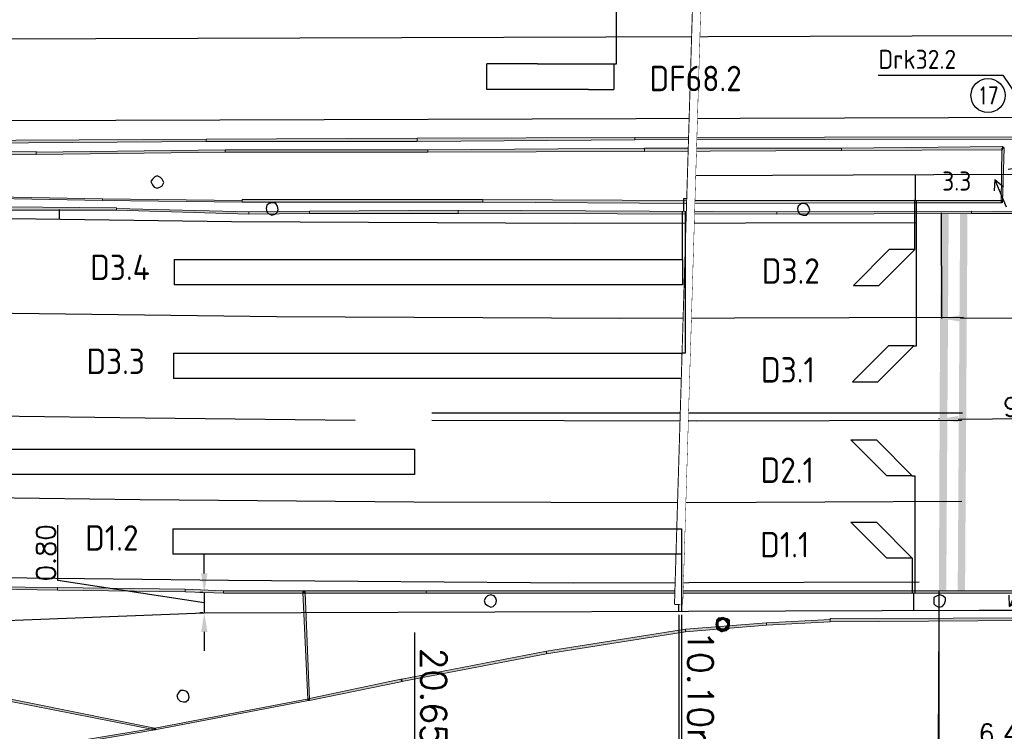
# Model space of a CAD drawing. Header units: millimetres. Extents: x -27 to 2301, y -256 to 766.
# Tile 19 of 97: x 171 to 210, y 54 to 82. Entities that reach past the tile are written whole.
import ezdxf
from ezdxf.enums import TextEntityAlignment as Align

# ---------------------------------------------------------------- set-up
doc = ezdxf.new("R2010")
doc.units = ezdxf.units.MM
doc.set_wipeout_variables(frame=1)
for name, color, linetype in [('SIV-ONDERGROND-ALG', 251, 'Continuous'), ('SIV-TEKST-035', 2, 'Continuous'), ('SIV-VRI-DETECTIE', 4, 'Continuous'), ('SIV-VRI-KABEL', 3, 'Continuous'), ('SIV-VRI-LUSUITSLIJPER', 7, 'Continuous'), ('SIV-VRI-MAATVOERING', 7, 'Continuous'), ('SIV-VRI-MANTELBUIS', 1, 'Continuous'), ('SIV-VRI-WEGMEUBILAIR', 7, 'Continuous'), ('SIV-WEGMARKERING', 7, 'Continuous'), ('WEG-XX-TEKST25', 2, 'Continuous')]:
    doc.layers.add(name, color=color, linetype=linetype)
doc.styles.add('ISO', font='ISO.shx')
doc.styles.add('ROMANS', font='romans.shx', dxfattribs={"width": 0.7})
doc.styles.get("Standard").update_dxf_attribs({"font": 'txt.shx'})
doc.dimstyles.get("Standard").update_dxf_attribs({"dimtxt": 0.18, "dimasz": 0.18, "dimexe": 0.18, "dimexo": 0.0625, "dimgap": 0.09, "dimtad": 0, "dimtih": 1, "dimtoh": 1, "dimzin": 0, "dimdsep": 46, "dimtxsty": 'Standard', "dimcen": 0.09, "dimadec": 0, "dimazin": 0, "dimtfac": 1, "dimtofl": 0, "dimtmove": 0, "dimatfit": 3, "dimfxl": 1, "dimtolj": 1, "dimtzin": 0, "dimarcsym": 0})

# ---------------------------------------------------------------- blocks, each defined once
blk = doc.blocks.new('161')
blk.add_circle((0, 0), 750)
at = {"style": 'ROMANS', "width": 0.7}
blk.add_attdef('MASTNR', text='', height=750, dxfattribs=at).set_placement((0, 0), align=Align.MIDDLE)
blk = doc.blocks.new('20x1')
at = {"layer": 'SIV-VRI-DETECTIE'}
for p, q in [((0, 0.5), (20, 0.5)), ((0, 0.5), (0, -0.5)), ((20, 0.5), (20, -0.5)), ((20, -0.5), (0, -0.5))]:
    blk.add_line(p, q, dxfattribs=at)
blk = doc.blocks.new('5x1')
at = {"layer": 'SIV-VRI-DETECTIE'}
for p, q in [((2, 0.5), (0, 0.5)), ((0, -0.5), (0, 0.5)), ((2, 0.5), (4, 0.5)), ((4, 0.5), (5, 0.5)), ((5, 0.5), (5, -0.5)), ((2, -0.5), (0, -0.5)), ((4, -0.5), (2, -0.5)), ((4, -0.5), (5, -0.5))]:
    blk.add_line(p, q, dxfattribs=at)
blk = doc.blocks.new('2x1r')
at = {"layer": 'SIV-VRI-DETECTIE'}
for p, q in [((0, 0), (-1.414, 1.414)), ((-1.414, 1.414), (-0.414, 1.414)), ((-0.414, 1.414), (1, 0)), ((1, 0), (0, 0))]:
    blk.add_line(p, q, dxfattribs=at)
blk = doc.blocks.new('2x1l')
at = {"layer": 'SIV-VRI-DETECTIE'}
for p, q in [((1.414, 1.414), (0, 0)), ((1, 0), (2.414, 1.414)), ((2.414, 1.414), (1.414, 1.414)), ((0, 0), (1, 0))]:
    blk.add_line(p, q, dxfattribs=at)
blk = doc.blocks.new('30LNTSRA')
at = {"layer": 'SIV-VRI-WEGMEUBILAIR'}
for p, q in [((0.2, 0), (0.2, 0.8)), ((1, 0.6), (1.679, 0.769)), ((1.2, 0.4), (1.6, 0.4)), ((2.305, 0.628), (2.105, 0.23)), ((2.305, 0.628), (2.505, 0.23)), ((2.305, -0.552), (2.305, 0.607)), ((0, 0), (1.675, 0)), ((0.2, 0), (0.2, -0.8)), ((1, -0.6), (1.679, -0.769)), ((1.2, -0.4), (1.6, -0.4))]:
    blk.add_line(p, q, dxfattribs=at)
blk.add_solid([(0.2, 0.4), (0.2, -0.4), (1, 0.6), (1, -0.6)], dxfattribs=at)
blk = doc.blocks.new('30LNTSLA')
at = {"layer": 'SIV-VRI-WEGMEUBILAIR'}
for p, q in [((0.2, 0), (0.2, 0.8)), ((1, 0.6), (1.679, 0.769)), ((1.2, 0.4), (1.6, 0.4)), ((2.313, 0.58), (2.313, -0.579)), ((0, 0), (1.675, 0)), ((0.2, 0), (0.2, -0.8)), ((2.313, -0.6), (2.113, -0.202)), ((2.313, -0.6), (2.513, -0.202)), ((1, -0.6), (1.679, -0.769)), ((1.2, -0.4), (1.6, -0.4))]:
    blk.add_line(p, q, dxfattribs=at)
blk.add_solid([(0.2, 0.4), (0.2, -0.4), (1, 0.6), (1, -0.6)], dxfattribs=at)
blk = doc.blocks.new('*D27')
at = {"layer": 'Defpoints', "color": 0}
for p in [(178.391, 59.235), (178.391, 58.435), (178.391, 58.435)]:
    blk.add_point(p, dxfattribs=at)
at = {"layer": 'SIV-VRI-MAATVOERING', "color": 0, "lineweight": -2}
for p, q in [((172.624, 59.708), (172.624, 61.888)), ((178.391, 59.985), (178.391, 60.735)), ((178.391, 58.835), (172.624, 59.708)), ((178.328, 59.235), (178.211, 59.235)), ((178.391, 59.235), (178.391, 58.435)), ((178.328, 58.435), (178.211, 58.435)), ((178.391, 57.685), (178.391, 56.935))]:
    blk.add_line(p, q, dxfattribs=at)
at = {"layer": 'SIV-VRI-MAATVOERING', "color": 0}
for points in [[(178.266, 59.985), (178.516, 59.985), (178.391, 59.235)], [(178.266, 57.685), (178.516, 57.685), (178.391, 58.435)]]:
    blk.add_solid(points, dxfattribs=at)
at = {"layer": 'SIV-VRI-MAATVOERING', "color": 0, "insert": (172.159, 60.798), "char_height": 0.75, "attachment_point": 5, "rotation": 90}
blk.add_mtext('\\A1;0.80', dxfattribs=at)
blk = doc.blocks.new('162')
at = {"style": 'ROMANS'}
blk.add_attdef('ARM.NR', text='', height=500, dxfattribs=at).set_placement((0, 0), align=Align.MIDDLE)
blk = doc.blocks.new('*D36')
at = {"layer": 'Defpoints', "color": 0}
for p in [(207.379, 74.251), (223.679, 74.31), (207.394, 70.024)]:
    blk.add_point(p, dxfattribs=at)
at = {"layer": 'SIV-VRI-LUSUITSLIJPER', "color": 0, "lineweight": -2}
for p, q in [((207.379, 74.189), (207.394, 70.024)), ((223.679, 74.247), (223.694, 70.082)), ((222.944, 70.08), (208.144, 70.027))]:
    blk.add_line(p, q, dxfattribs=at)
at = {"layer": 'SIV-VRI-LUSUITSLIJPER', "color": 0}
for points in [[(208.143, 70.152), (208.144, 69.902), (207.394, 70.024)], [(222.943, 70.205), (222.944, 69.955), (223.694, 70.082)]]:
    blk.add_solid(points, dxfattribs=at)
at = {"layer": 'SIV-VRI-LUSUITSLIJPER', "color": 0, "insert": (214.501, 70.577), "char_height": 0.75, "attachment_point": 5, "rotation": 0.2048}
blk.add_mtext('\\A1;12,75', dxfattribs=at)
blk = doc.blocks.new('*D37')
at = {"layer": 'Defpoints', "color": 0}
for p in [(207.295, 58.22), (212.695, 58.19), (207.267, 53.224)]:
    blk.add_point(p, dxfattribs=at)
at = {"layer": 'SIV-VRI-MAATVOERING', "color": 0, "lineweight": -2}
for p, q in [((207.295, 58.158), (207.267, 53.224)), ((212.695, 58.127), (212.667, 53.194)), ((211.917, 53.198), (208.017, 53.22))]:
    blk.add_line(p, q, dxfattribs=at)
at = {"layer": 'SIV-VRI-MAATVOERING', "color": 0}
for points in [[(208.018, 53.345), (208.016, 53.095), (207.267, 53.224)], [(211.918, 53.323), (211.916, 53.073), (212.667, 53.194)]]:
    blk.add_solid(points, dxfattribs=at)
at = {"layer": 'SIV-VRI-MAATVOERING', "color": 0, "insert": (209.969, 53.674), "char_height": 0.75, "attachment_point": 5, "rotation": 359.6784}
blk.add_mtext('\\A1;6.45', dxfattribs=at)
blk = doc.blocks.new('*D59')
at = {"layer": 'Defpoints', "color": 0}
for p in [(207.295, 66.019), (216.994, 66.133), (216.994, 66.097)]:
    blk.add_point(p, dxfattribs=at)
at = {"layer": 'SIV-VRI-MAATVOERING', "color": 0, "lineweight": -2}
for p, q in [((207.294, 66.082), (207.295, 66.055)), ((208.045, 66.061), (216.244, 66.127)), ((216.994, 66.159), (216.994, 66.133))]:
    blk.add_line(p, q, dxfattribs=at)
at = {"layer": 'SIV-VRI-MAATVOERING', "color": 0}
for points in [[(216.243, 66.252), (216.245, 66.002), (216.994, 66.133)], [(208.044, 66.186), (208.046, 65.936), (207.295, 66.055)]]:
    blk.add_solid(points, dxfattribs=at)
at = {"layer": 'SIV-VRI-MAATVOERING', "color": 0, "insert": (210.941, 66.55), "char_height": 0.75, "attachment_point": 5, "rotation": 0.4581}
blk.add_mtext('\\A1;9.70', dxfattribs=at)

msp = doc.modelspace()

# ---------------------------------------------------------------- hatches: boundary and pattern name
at = {"layer": 'SIV-ONDERGROND-ALG'}
h = msp.add_hatch(color=256, dxfattribs=at)
h.dxf.hatch_style = 2
h.paths.add_polyline_path([(178.471, 77.023), (178.471, 77.087), (160.973, 76.99), (160.973, 76.862), (178.471, 76.99)])
h = msp.add_hatch(color=256, dxfattribs=at)
h.dxf.hatch_style = 2
h.paths.add_polyline_path([(186.77, 77.055), (186.77, 77.119), (178.471, 77.087), (178.471, 76.99), (186.77, 76.99)])
h = msp.add_hatch(color=256, dxfattribs=at)
h.dxf.hatch_style = 2
h.paths.add_polyline_path([(195.326, 77.087), (195.326, 77.151), (186.77, 77.119), (186.77, 76.99), (195.326, 77.055)])
h = msp.add_hatch(color=256, dxfattribs=at)
h.dxf.hatch_style = 2
h.paths.add_polyline_path([(210.25, 77.119), (210.25, 77.183), (195.326, 77.151), (195.326, 77.055), (210.25, 77.087)])
h = msp.add_hatch(color=256, dxfattribs=at)
h.dxf.hatch_style = 2
h.paths.add_polyline_path([(186.77, 76.99), (186.77, 77.023), (186.802, 76.99)])
h = msp.add_hatch(color=256, dxfattribs=at)
h.dxf.hatch_style = 2
h.paths.add_polyline_path([(187.188, 76.604), (187.188, 76.572), (195.712, 76.604), (195.712, 76.733), (187.188, 76.669)])
h = msp.add_hatch(color=256, dxfattribs=at)
h.dxf.hatch_style = 2
h.paths.add_polyline_path([(195.68, 76.733), (195.712, 76.733), (195.712, 76.701), (195.68, 76.701)])
h = msp.add_hatch(color=256, dxfattribs=at)
h.dxf.hatch_style = 2
h.paths.add_polyline_path([(195.712, 76.669), (195.712, 76.604), (203.464, 76.637), (203.464, 76.733), (195.712, 76.733)])
h = msp.add_hatch(color=256, dxfattribs=at)
h.dxf.hatch_style = 2
h.paths.add_polyline_path([(203.464, 76.669), (203.464, 76.637), (209.8, 76.669), (209.8, 76.797), (203.464, 76.733)])
h = msp.add_hatch(color=256, dxfattribs=at)
h.dxf.hatch_style = 2
h.paths.add_polyline_path([(209.8, 76.733), (209.768, 76.733), (209.736, 74.61), (209.8, 74.61), (209.864, 76.733)])
h = msp.add_hatch(color=256, dxfattribs=at)
h.dxf.hatch_style = 2
h.paths.add_polyline_path([(209.8, 76.797), (209.832, 76.765), (209.864, 76.733), (209.8, 76.733)])
h = msp.add_hatch(color=256, dxfattribs=at)
h.dxf.hatch_style = 2
h.paths.add_polyline_path([(157.886, 76.411), (157.886, 76.379), (171.781, 76.476), (171.781, 76.604), (157.886, 76.476)])
h = msp.add_hatch(color=256, dxfattribs=at)
h.dxf.hatch_style = 2
h.paths.add_polyline_path([(171.781, 76.54), (171.781, 76.476), (179.211, 76.572), (179.211, 76.669), (171.781, 76.572)])
h = msp.add_hatch(color=256, dxfattribs=at)
h.dxf.hatch_style = 2
h.paths.add_polyline_path([(171.781, 76.476), (171.781, 76.508), (171.813, 76.476)])
h = msp.add_hatch(color=256, dxfattribs=at)
h.dxf.hatch_style = 2
h.paths.add_polyline_path([(179.211, 76.604), (179.211, 76.572), (187.188, 76.572), (187.188, 76.669), (179.211, 76.669)])
h = msp.add_hatch(color=256, dxfattribs=at)
h.dxf.hatch_style = 2
h.paths.add_polyline_path([(174.386, 74.707), (174.386, 74.739), (167.406, 74.867), (167.406, 74.803), (174.386, 74.674)])
h = msp.add_hatch(color=256, dxfattribs=at)
h.dxf.hatch_style = 2
h.paths.add_polyline_path([(170.591, 74.353), (170.591, 74.288), (174.933, 74.288), (174.933, 74.385), (170.591, 74.417)])
h = msp.add_hatch(color=256, dxfattribs=at)
h.dxf.hatch_style = 2
h.paths.add_polyline_path([(179.886, 74.642), (179.886, 74.674), (174.386, 74.739), (174.386, 74.674), (179.886, 74.61)])
h = msp.add_hatch(color=256, dxfattribs=at)
h.dxf.hatch_style = 2
h.paths.add_polyline_path([(189.343, 74.642), (189.343, 74.707), (179.886, 74.707), (179.886, 74.61), (189.343, 74.61)])
h = msp.add_hatch(color=256, dxfattribs=at)
h.dxf.hatch_style = 2
h.paths.add_polyline_path([(179.886, 74.61), (179.919, 74.61), (179.886, 74.578)])
h = msp.add_hatch(color=256, dxfattribs=at)
h.dxf.hatch_style = 2
h.paths.add_polyline_path([(197.577, 74.61), (197.577, 74.674), (189.343, 74.707), (189.343, 74.61), (197.577, 74.546)])
h = msp.add_hatch(color=256, dxfattribs=at)
h.dxf.hatch_style = 2
h.paths.add_polyline_path([(197.545, 74.546), (197.545, 74.578), (197.577, 74.578), (197.577, 74.546)])
h = msp.add_hatch(color=256, dxfattribs=at)
h.dxf.hatch_style = 2
h.paths.add_polyline_path([(206.326, 74.61), (206.326, 74.674), (197.577, 74.674), (197.577, 74.546), (206.326, 74.578)])
h = msp.add_hatch(color=256, dxfattribs=at)
h.dxf.hatch_style = 2
h.paths.add_polyline_path([(206.294, 74.674), (206.294, 74.707), (206.326, 74.707), (206.326, 74.674)])
h = msp.add_hatch(color=256, dxfattribs=at)
h.dxf.hatch_style = 2
h.paths.add_polyline_path([(209.768, 74.61), (209.768, 74.674), (206.326, 74.674), (206.326, 74.578), (209.768, 74.578)])
h = msp.add_hatch(color=256, dxfattribs=at)
h.dxf.hatch_style = 2
h.paths.add_polyline_path([(209.8, 74.61), (209.768, 74.578), (209.768, 74.61)])
h = msp.add_hatch(color=256, dxfattribs=at)
h.dxf.hatch_style = 2
h.paths.add_polyline_path([(174.933, 74.321), (174.933, 74.288), (180.144, 74.128), (180.144, 74.224), (174.933, 74.353)])
h = msp.add_hatch(color=256, dxfattribs=at)
h.dxf.hatch_style = 2
h.paths.add_polyline_path([(180.144, 74.16), (180.144, 74.128), (182.524, 74.16), (182.524, 74.256), (180.144, 74.224)])
h = msp.add_hatch(color=256, dxfattribs=at)
h.dxf.hatch_style = 2
h.paths.add_polyline_path([(182.524, 74.192), (182.524, 74.16), (188.378, 74.16), (188.378, 74.288), (182.524, 74.256)])
h = msp.add_hatch(color=256, dxfattribs=at)
h.dxf.hatch_style = 2
h.paths.add_polyline_path([(188.378, 74.288), (188.41, 74.288), (188.378, 74.256)])
h = msp.add_hatch(color=256, dxfattribs=at)
h.dxf.hatch_style = 2
h.paths.add_polyline_path([(188.378, 74.224), (188.378, 74.16), (200.922, 74.128), (200.922, 74.224), (188.378, 74.288)])
h = msp.add_hatch(color=256, dxfattribs=at)
h.dxf.hatch_style = 2
h.paths.add_polyline_path([(200.922, 74.16), (200.922, 74.128), (208.578, 74.16), (208.578, 74.256), (200.922, 74.224)])
h = msp.add_hatch(color=256, dxfattribs=at)
h.dxf.hatch_style = 2
h.paths.add_polyline_path([(208.578, 74.192), (208.578, 74.16), (210.186, 74.16), (210.186, 74.256), (208.578, 74.224)])
h = msp.add_hatch(color=256, dxfattribs=at)
h.dxf.hatch_style = 2
h.paths.add_polyline_path([(208.578, 74.16), (208.61, 74.16), (208.578, 74.128)])
h = msp.add_hatch(color=256, dxfattribs=at)
h.dxf.hatch_style = 2
h.paths.add_polyline_path([(172.617, 59.364), (172.617, 59.428), (166.216, 59.493), (166.216, 59.428), (172.617, 59.332)])
h = msp.add_hatch(color=256, dxfattribs=at)
h.dxf.hatch_style = 2
h.paths.add_polyline_path([(177.635, 59.3), (177.635, 59.364), (172.617, 59.428), (172.617, 59.332), (177.635, 59.267)])
h = msp.add_hatch(color=256, dxfattribs=at)
h.dxf.hatch_style = 2
h.paths.add_polyline_path([(179.147, 59.235), (179.147, 59.3), (177.635, 59.364), (177.635, 59.267), (179.147, 59.203)])
h = msp.add_hatch(color=256, dxfattribs=at)
h.dxf.hatch_style = 2
h.paths.add_polyline_path([(177.635, 59.364), (177.667, 59.364), (177.635, 59.332)])
h = msp.add_hatch(color=256, dxfattribs=at)
h.dxf.hatch_style = 2
h.paths.add_polyline_path([(182.331, 59.235), (182.331, 59.3), (179.147, 59.3), (179.147, 59.203), (182.331, 59.203)])
h = msp.add_hatch(color=256, dxfattribs=at)
h.dxf.hatch_style = 2
h.paths.add_polyline_path([(182.267, 59.235), (182.299, 59.3), (182.331, 59.3), (182.363, 59.235), (182.331, 59.235)])
h = msp.add_hatch(color=256, dxfattribs=at)
h.dxf.hatch_style = 2
h.paths.add_polyline_path([(182.331, 59.203), (182.267, 59.235), (182.267, 59.267), (182.331, 59.3), (182.331, 59.235)])
h = msp.add_hatch(color=256, dxfattribs=at)
h.dxf.hatch_style = 2
h.paths.add_polyline_path([(182.331, 59.3), (182.363, 59.267), (182.363, 59.235), (182.331, 59.203), (182.331, 59.235)])
h = msp.add_hatch(color=256, dxfattribs=at)
h.dxf.hatch_style = 2
h.paths.add_polyline_path([(187.124, 59.235), (187.124, 59.3), (182.331, 59.3), (182.331, 59.203), (187.124, 59.203)])
h = msp.add_hatch(color=256, dxfattribs=at)
h.dxf.hatch_style = 2
h.paths.add_polyline_path([(212.695, 59.235), (212.695, 59.3), (187.124, 59.3), (187.124, 59.203), (212.695, 59.203)])
h = msp.add_hatch(color=256, dxfattribs=at)
h.dxf.hatch_style = 2
h.paths.add_polyline_path([(182.331, 59.235), (182.267, 59.235), (182.46, 55.022), (182.524, 55.022), (182.363, 59.235)])
h = msp.add_hatch(color=256, dxfattribs=at)
h.dxf.hatch_style = 2
h.paths.add_polyline_path([(198.574, 58.109), (198.542, 58.109), (198.51, 57.981), (198.607, 57.981), (198.607, 58.109)])
h = msp.add_hatch(color=256, dxfattribs=at)
h.dxf.hatch_style = 2
h.paths.add_polyline_path([(198.671, 58.206), (198.639, 58.238), (198.542, 58.142), (198.574, 58.109), (198.607, 58.077), (198.735, 58.142)])
h = msp.add_hatch(color=256, dxfattribs=at)
h.dxf.hatch_style = 2
h.paths.add_polyline_path([(198.542, 58.142), (198.542, 58.109), (198.574, 58.109)])
h = msp.add_hatch(color=256, dxfattribs=at)
h.dxf.hatch_style = 2
h.paths.add_polyline_path([(198.671, 58.238), (198.639, 58.238), (198.671, 58.206)])
h = msp.add_hatch(color=256, dxfattribs=at)
h.dxf.hatch_style = 2
h.paths.add_polyline_path([(198.8, 58.206), (198.8, 58.27), (198.671, 58.238), (198.671, 58.142), (198.8, 58.174)])
h = msp.add_hatch(color=256, dxfattribs=at)
h.dxf.hatch_style = 2
h.paths.add_polyline_path([(198.928, 58.174), (198.928, 58.206), (198.8, 58.27), (198.8, 58.206), (198.767, 58.174), (198.896, 58.142)])
h = msp.add_hatch(color=256, dxfattribs=at)
h.dxf.hatch_style = 2
h.paths.add_polyline_path([(198.993, 58.077), (199.057, 58.142), (198.96, 58.206), (198.928, 58.174), (198.864, 58.142), (198.96, 58.045)])
h = msp.add_hatch(color=256, dxfattribs=at)
h.dxf.hatch_style = 2
h.paths.add_polyline_path([(198.96, 58.206), (198.928, 58.206), (198.928, 58.174)])
h = msp.add_hatch(color=256, dxfattribs=at)
h.dxf.hatch_style = 2
h.paths.add_polyline_path([(199.057, 58.077), (199.057, 58.142), (198.993, 58.077)])
h = msp.add_hatch(color=256, dxfattribs=at)
h.dxf.hatch_style = 2
h.paths.add_polyline_path([(203.013, 58.142), (203.013, 58.174), (200.504, 58.045), (200.504, 57.949), (203.013, 58.077)])
h = msp.add_hatch(color=256, dxfattribs=at)
h.dxf.hatch_style = 2
h.paths.add_polyline_path([(212.695, 58.174), (212.695, 58.238), (203.013, 58.206), (203.013, 58.077), (212.695, 58.142)])
h = msp.add_hatch(color=256, dxfattribs=at)
h.dxf.hatch_style = 2
h.paths.add_polyline_path([(197.32, 57.756), (197.32, 57.788), (191.852, 56.919), (191.852, 56.823), (197.32, 57.691)])
h = msp.add_hatch(color=256, dxfattribs=at)
h.dxf.hatch_style = 2
h.paths.add_polyline_path([(200.504, 58.013), (200.504, 58.045), (197.32, 57.788), (197.32, 57.691), (200.504, 57.949)])
h = msp.add_hatch(color=256, dxfattribs=at)
h.dxf.hatch_style = 2
h.paths.add_polyline_path([(198.542, 57.981), (198.51, 57.981), (198.542, 57.884), (198.607, 57.884), (198.607, 57.981)])
h = msp.add_hatch(color=256, dxfattribs=at)
h.dxf.hatch_style = 2
h.paths.add_polyline_path([(198.574, 57.884), (198.542, 57.82), (198.607, 57.756), (198.671, 57.788), (198.703, 57.82), (198.607, 57.916)])
h = msp.add_hatch(color=256, dxfattribs=at)
h.dxf.hatch_style = 2
h.paths.add_polyline_path([(198.542, 57.884), (198.542, 57.82), (198.574, 57.884)])
h = msp.add_hatch(color=256, dxfattribs=at)
h.dxf.hatch_style = 2
h.paths.add_polyline_path([(198.607, 57.756), (198.639, 57.756), (198.671, 57.788)])
h = msp.add_hatch(color=256, dxfattribs=at)
h.dxf.hatch_style = 2
h.paths.add_polyline_path([(198.671, 57.788), (198.639, 57.756), (198.735, 57.691), (198.767, 57.756), (198.8, 57.788), (198.671, 57.82)])
h = msp.add_hatch(color=256, dxfattribs=at)
h.dxf.hatch_style = 2
h.paths.add_polyline_path([(198.735, 57.691), (198.767, 57.691), (198.767, 57.756)])
h = msp.add_hatch(color=256, dxfattribs=at)
h.dxf.hatch_style = 2
h.paths.add_polyline_path([(198.767, 57.756), (198.767, 57.691), (198.896, 57.723), (198.896, 57.82), (198.767, 57.788)])
h = msp.add_hatch(color=256, dxfattribs=at)
h.dxf.hatch_style = 2
h.paths.add_polyline_path([(198.896, 57.756), (198.928, 57.723), (199.025, 57.82), (198.993, 57.852), (198.928, 57.884), (198.864, 57.82)])
h = msp.add_hatch(color=256, dxfattribs=at)
h.dxf.hatch_style = 2
h.paths.add_polyline_path([(198.896, 57.723), (198.928, 57.723), (198.896, 57.756)])
h = msp.add_hatch(color=256, dxfattribs=at)
h.dxf.hatch_style = 2
h.paths.add_polyline_path([(198.993, 57.852), (199.025, 57.82), (199.057, 57.949), (199.025, 57.949), (198.993, 57.981), (198.928, 57.884)])
h = msp.add_hatch(color=256, dxfattribs=at)
h.dxf.hatch_style = 2
h.paths.add_polyline_path([(199.025, 57.949), (199.057, 57.949), (199.057, 58.077), (198.96, 58.077), (198.993, 57.949)])
h = msp.add_hatch(color=256, dxfattribs=at)
h.dxf.hatch_style = 2
h.paths.add_polyline_path([(191.852, 56.855), (191.852, 56.919), (186.159, 55.826), (186.159, 55.729), (191.852, 56.823)])
h = msp.add_hatch(color=256, dxfattribs=at)
h.dxf.hatch_style = 2
h.paths.add_polyline_path([(191.82, 56.919), (191.852, 56.919), (191.852, 56.887), (191.82, 56.887)])
h = msp.add_hatch(color=256, dxfattribs=at)
h.dxf.hatch_style = 2
h.paths.add_polyline_path([(186.159, 55.761), (186.127, 55.826), (182.46, 55.054), (182.492, 55.022), (182.524, 54.989), (186.191, 55.729)])
h = msp.add_hatch(color=256, dxfattribs=at)
h.dxf.hatch_style = 2
h.paths.add_polyline_path([(186.159, 55.826), (186.127, 55.826), (186.159, 55.761)])
h = msp.add_hatch(color=256, dxfattribs=at)
h.dxf.hatch_style = 2
h.paths.add_polyline_path([(176.445, 53.864), (176.445, 53.896), (168.436, 55.504), (168.436, 55.408), (176.445, 53.831)])
h = msp.add_hatch(color=256, dxfattribs=at)
h.dxf.hatch_style = 2
h.paths.add_polyline_path([(182.492, 55.022), (182.492, 55.054), (176.445, 53.896), (176.445, 53.831), (182.492, 54.989)])
h = msp.add_hatch(color=256, dxfattribs=at)
h.dxf.hatch_style = 2
h.paths.add_polyline_path([(182.524, 54.989), (182.46, 54.989), (182.46, 55.054), (182.492, 55.022)])
h = msp.add_hatch(color=256, dxfattribs=at)
h.dxf.hatch_style = 2
h.paths.add_polyline_path([(182.524, 55.022), (182.524, 54.989), (182.46, 54.989), (182.46, 55.022), (182.492, 55.022)])
h = msp.add_hatch(color=256, dxfattribs=at)
h.dxf.hatch_style = 2
h.paths.add_polyline_path([(182.492, 55.054), (182.524, 55.054), (182.524, 54.989), (182.492, 54.989), (182.492, 55.022)])
h = msp.add_hatch(color=256, dxfattribs=at)
h.dxf.hatch_style = 2
h.paths.add_polyline_path([(176.445, 53.864), (176.445, 53.896), (169.079, 52.674), (169.079, 52.577), (176.445, 53.831)])
h = msp.add_hatch(color=256, dxfattribs=at)
h.dxf.hatch_style = 2
h.paths.add_polyline_path([(176.445, 53.831), (176.413, 53.831), (176.413, 53.896), (176.445, 53.896), (176.445, 53.864)])
h = msp.add_hatch(color=256, dxfattribs=at)
h.dxf.hatch_style = 2
h.paths.add_polyline_path([(176.445, 53.896), (176.477, 53.896), (176.477, 53.831), (176.445, 53.831), (176.445, 53.864)])
h = msp.add_hatch(color=256, dxfattribs=at)
h.dxf.hatch_style = 2
h.paths.add_polyline_path([(176.445, 53.896), (176.477, 53.896), (176.477, 53.831), (176.445, 53.831), (176.445, 53.864)])
at = {"layer": 'SIV-WEGMARKERING'}
h = msp.add_hatch(color=256, dxfattribs=at)
h.dxf.hatch_style = 2
h.paths.add_polyline_path([(207.291, 59.235), (207.581, 59.235), (207.355, 74.192)])
h = msp.add_hatch(color=256, dxfattribs=at)
h.dxf.hatch_style = 2
h.paths.add_polyline_path([(207.581, 59.235), (207.355, 74.192), (207.677, 74.192)])
h = msp.add_hatch(color=256, dxfattribs=at)
h.dxf.hatch_style = 2
h.paths.add_polyline_path([(208.031, 59.235), (208.32, 59.235), (208.127, 74.192)])
h = msp.add_hatch(color=256, dxfattribs=at)
h.dxf.hatch_style = 2
h.paths.add_polyline_path([(208.32, 59.235), (208.127, 74.192), (208.417, 74.192)])

# ---------------------------------------------------------------- linework, layer by layer
at = {"layer": 'SIV-ONDERGROND-ALG', "lineweight": 25}
for points in [[(128.84, 80.914), (133.955, 80.914), (210.25, 81.172)], [(133.955, 77.698), (211.762, 77.955)], [(176.799, 75.382), (176.734, 75.511), (176.67, 75.575), (176.541, 75.639), (176.445, 75.607), (176.348, 75.511), (176.284, 75.414), (176.348, 75.286), (176.413, 75.189), (176.541, 75.157), (176.638, 75.189), (176.734, 75.253), (176.799, 75.382)], [(139.037, 74.642), (152.482, 74.288), (165.991, 74.031), (179.468, 73.838), (192.946, 73.774), (206.423, 73.806)], [(181.302, 74.321), (181.27, 74.449), (181.205, 74.546), (181.077, 74.578), (180.948, 74.546), (180.851, 74.481), (180.819, 74.353), (180.851, 74.224), (180.916, 74.16), (181.044, 74.095), (181.173, 74.128), (181.27, 74.224), (181.302, 74.321)], [(202.209, 74.288), (202.177, 74.417), (202.113, 74.514), (201.984, 74.546), (201.887, 74.546), (201.759, 74.449), (201.727, 74.353), (201.759, 74.224), (201.823, 74.128), (201.952, 74.095), (202.08, 74.095), (202.177, 74.192), (202.209, 74.288)], [(172.682, 74.321), (172.682, 73.935)], [(138.587, 60.49), (152.16, 60.136), (165.734, 59.879), (179.34, 59.718), (192.913, 59.621), (206.519, 59.653)], [(189.89, 58.914), (189.858, 59.01), (189.793, 59.107), (189.665, 59.139), (189.536, 59.107), (189.472, 59.042), (189.407, 58.914), (189.44, 58.785), (189.536, 58.721), (189.665, 58.656), (189.761, 58.688), (189.858, 58.785), (189.89, 58.914)], [(207.548, 58.914), (207.548, 59.01), (207.452, 59.107), (207.323, 59.139), (207.227, 59.107), (207.098, 59.042), (207.098, 58.914), (207.098, 58.785), (207.162, 58.721), (207.291, 58.656), (207.42, 58.688), (207.516, 58.785), (207.548, 58.914)], [(177.796, 55.118), (177.764, 55.247), (177.699, 55.343), (177.571, 55.375), (177.442, 55.375), (177.378, 55.279), (177.313, 55.182), (177.345, 55.054), (177.442, 54.957), (177.571, 54.925), (177.667, 54.925), (177.764, 55.022), (177.796, 55.118)]]:
    msp.add_lwpolyline(points, dxfattribs=at)
at = {"layer": 'SIV-ONDERGROND-ALG', "lineweight": 5}
for points in [[(178.471, 77.023), (178.471, 77.087), (160.973, 76.99), (160.973, 76.862), (178.471, 76.99), (178.471, 77.023)], [(186.77, 77.055), (186.77, 77.119), (178.471, 77.087), (178.471, 76.99), (186.77, 76.99), (186.77, 77.055)], [(195.326, 77.087), (195.326, 77.151), (186.77, 77.119), (186.77, 76.99), (195.326, 77.055), (195.326, 77.087)], [(210.25, 77.119), (210.25, 77.183), (195.326, 77.151), (195.326, 77.055), (210.25, 77.087), (210.25, 77.119)], [(187.188, 76.604), (187.188, 76.572), (195.712, 76.604), (195.712, 76.733), (187.188, 76.669), (187.188, 76.604)], [(195.712, 76.669), (195.712, 76.604), (203.464, 76.637), (203.464, 76.733), (195.712, 76.733), (195.712, 76.669)], [(203.464, 76.669), (203.464, 76.637), (209.8, 76.669), (209.8, 76.797), (203.464, 76.733), (203.464, 76.669)], [(209.8, 76.733), (209.768, 76.733), (209.736, 74.61), (209.8, 74.61), (209.864, 76.733), (209.8, 76.733)], [(209.8, 76.797), (209.832, 76.765), (209.864, 76.733), (209.864, 76.733)], [(157.886, 76.411), (157.886, 76.379), (171.781, 76.476), (171.781, 76.604), (157.886, 76.476), (157.886, 76.411)], [(171.781, 76.54), (171.781, 76.476), (179.211, 76.572), (179.211, 76.669), (171.781, 76.572), (171.781, 76.54)], [(179.211, 76.669), (179.211, 76.669)], [(179.211, 76.604), (179.211, 76.572), (187.188, 76.572), (187.188, 76.669), (179.211, 76.669), (179.211, 76.604)], [(174.386, 74.707), (174.386, 74.739), (167.406, 74.867), (167.406, 74.803), (174.386, 74.674), (174.386, 74.707)], [(170.591, 74.353), (170.591, 74.288), (174.933, 74.288), (174.933, 74.385), (170.591, 74.417), (170.591, 74.353)], [(179.886, 74.642), (179.886, 74.674), (174.386, 74.739), (174.386, 74.674), (179.886, 74.61), (179.886, 74.642)], [(174.933, 74.385), (174.933, 74.353)], [(189.343, 74.642), (189.343, 74.707), (179.886, 74.707), (179.886, 74.61), (189.343, 74.61), (189.343, 74.642)], [(197.577, 74.61), (197.577, 74.674), (189.343, 74.707), (189.343, 74.61), (197.577, 74.546), (197.577, 74.61)], [(206.326, 74.61), (206.326, 74.674), (197.577, 74.674), (197.577, 74.546), (206.326, 74.578), (206.326, 74.61)], [(209.768, 74.61), (209.768, 74.674), (206.326, 74.674), (206.326, 74.578), (209.768, 74.578), (209.768, 74.61)], [(209.8, 74.61), (209.8, 74.61), (209.768, 74.578)], [(174.933, 74.321), (174.933, 74.288), (180.144, 74.128), (180.144, 74.224), (174.933, 74.353), (174.933, 74.321)], [(180.144, 74.16), (180.144, 74.128), (182.524, 74.16), (182.524, 74.256), (180.144, 74.224), (180.144, 74.16)], [(182.524, 74.192), (182.524, 74.16), (188.378, 74.16), (188.378, 74.288), (182.524, 74.256), (182.524, 74.192)], [(188.378, 74.224), (188.378, 74.16), (200.922, 74.128), (200.922, 74.224), (188.378, 74.288), (188.378, 74.224)], [(200.922, 74.16), (200.922, 74.128), (208.578, 74.16), (208.578, 74.256), (200.922, 74.224), (200.922, 74.16)], [(208.578, 74.192), (208.578, 74.16), (210.186, 74.16), (210.186, 74.256), (208.578, 74.224), (208.578, 74.192)], [(172.617, 59.364), (172.617, 59.428), (166.216, 59.493), (166.216, 59.428), (172.617, 59.332), (172.617, 59.364)], [(177.635, 59.3), (177.635, 59.364), (172.617, 59.428), (172.617, 59.332), (177.635, 59.267), (177.635, 59.3)], [(179.147, 59.235), (179.147, 59.3), (177.635, 59.364), (177.635, 59.267), (179.147, 59.203), (179.147, 59.235)], [(182.331, 59.235), (182.331, 59.3), (179.147, 59.3), (179.147, 59.203), (182.331, 59.203), (182.331, 59.235)], [(182.267, 59.235), (182.299, 59.3), (182.331, 59.3), (182.363, 59.235)], [(182.331, 59.203), (182.267, 59.235), (182.267, 59.267), (182.331, 59.3)], [(182.331, 59.3), (182.363, 59.267), (182.363, 59.235), (182.331, 59.203)], [(187.124, 59.235), (187.124, 59.3), (182.331, 59.3), (182.331, 59.203), (187.124, 59.203), (187.124, 59.235)], [(212.695, 59.235), (212.695, 59.3), (187.124, 59.3), (187.124, 59.203), (212.695, 59.203), (212.695, 59.235)], [(182.331, 59.235), (182.267, 59.235), (182.46, 55.022), (182.524, 55.022), (182.363, 59.235), (182.331, 59.235)], [(198.574, 58.109), (198.542, 58.109), (198.51, 57.981), (198.607, 57.981), (198.607, 58.109), (198.574, 58.109)], [(198.671, 58.206), (198.639, 58.238), (198.542, 58.142), (198.574, 58.109), (198.607, 58.077), (198.735, 58.142), (198.671, 58.206)], [(198.542, 58.142), (198.542, 58.109)], [(198.671, 58.238), (198.639, 58.238)], [(198.8, 58.206), (198.8, 58.27), (198.671, 58.238), (198.671, 58.142), (198.8, 58.174), (198.8, 58.206)], [(198.928, 58.174), (198.928, 58.206), (198.8, 58.27), (198.8, 58.206), (198.767, 58.174), (198.896, 58.142), (198.928, 58.174)], [(198.8, 58.27), (198.8, 58.27)], [(198.993, 58.077), (199.057, 58.142), (198.96, 58.206), (198.928, 58.174), (198.864, 58.142), (198.96, 58.045), (198.993, 58.077)], [(198.96, 58.206), (198.928, 58.206)], [(199.057, 58.077), (199.057, 58.142)], [(203.013, 58.142), (203.013, 58.174), (200.504, 58.045), (200.504, 57.949), (203.013, 58.077), (203.013, 58.142)], [(212.695, 58.174), (212.695, 58.238), (203.013, 58.206), (203.013, 58.077), (212.695, 58.142), (212.695, 58.174)], [(203.013, 58.206), (203.013, 58.174)], [(197.32, 57.756), (197.32, 57.788), (191.852, 56.919), (191.852, 56.823), (197.32, 57.691), (197.32, 57.756)], [(200.504, 58.013), (200.504, 58.045), (197.32, 57.788), (197.32, 57.691), (200.504, 57.949), (200.504, 58.013)], [(198.542, 57.981), (198.51, 57.981), (198.542, 57.884), (198.607, 57.884), (198.607, 57.981), (198.542, 57.981)], [(198.574, 57.884), (198.542, 57.82), (198.607, 57.756), (198.671, 57.788), (198.703, 57.82), (198.607, 57.916), (198.574, 57.884)], [(198.542, 57.884), (198.542, 57.82)], [(198.607, 57.756), (198.639, 57.756)], [(198.671, 57.788), (198.639, 57.756), (198.735, 57.691), (198.767, 57.756), (198.8, 57.788), (198.671, 57.82), (198.671, 57.788)], [(198.767, 57.756), (198.767, 57.691), (198.896, 57.723), (198.896, 57.82), (198.767, 57.788), (198.767, 57.756)], [(198.896, 57.756), (198.928, 57.723), (199.025, 57.82), (198.993, 57.852), (198.928, 57.884), (198.864, 57.82), (198.896, 57.756)], [(198.896, 57.723), (198.928, 57.723)], [(198.993, 57.852), (199.025, 57.82), (199.057, 57.949), (199.025, 57.949), (198.993, 57.981), (198.928, 57.884), (198.993, 57.852)], [(199.025, 57.949), (199.057, 57.949), (199.057, 58.077), (198.96, 58.077), (198.993, 57.949), (199.025, 57.949)], [(199.025, 57.82), (199.025, 57.82)], [(199.057, 57.949), (199.057, 57.949)], [(198.735, 57.691), (198.767, 57.691)], [(191.852, 56.855), (191.852, 56.919), (186.159, 55.826), (186.159, 55.729), (191.852, 56.823), (191.852, 56.855)], [(186.159, 55.761), (186.127, 55.826), (182.46, 55.054), (182.492, 55.022), (182.524, 54.989), (186.191, 55.729), (186.159, 55.761)], [(186.159, 55.826), (186.127, 55.826)], [(176.445, 53.864), (176.445, 53.896), (168.436, 55.504), (168.436, 55.408), (176.445, 53.831), (176.445, 53.864)], [(182.492, 55.022), (182.492, 55.054), (176.445, 53.896), (176.445, 53.831), (182.492, 54.989), (182.492, 55.022)], [(182.524, 54.989), (182.46, 54.989), (182.46, 55.054), (182.46, 55.054)], [(182.524, 55.022), (182.524, 54.989), (182.46, 54.989), (182.46, 55.022)], [(182.492, 55.054), (182.524, 55.054), (182.524, 54.989), (182.492, 54.989)], [(176.445, 53.864), (176.445, 53.896), (169.079, 52.674), (169.079, 52.577), (176.445, 53.831), (176.445, 53.864)], [(176.445, 53.831), (176.413, 53.831), (176.413, 53.896), (176.445, 53.896)], [(176.445, 53.896), (176.477, 53.896), (176.477, 53.831), (176.445, 53.831)], [(176.445, 53.896), (176.477, 53.896), (176.477, 53.831), (176.445, 53.831)]]:
    msp.add_lwpolyline(points, dxfattribs=at)
at = {"layer": 'SIV-VRI-KABEL'}
for points in [[(197.06, 58.497), (197.059, 58.778), (197.863, 85.509), (198.066, 92.321), (207.063, 89.358), (213.034, 89.358)], [(219.802, 75.266), (219.802, 75.736), (197.567, 75.648)], [(206.374, 74.674), (206.37, 75.683)], [(11.743, 56.025), (12.321, 55.941), (13.25, 61.865), (39.28, 57.758), (45.7, 56.65), (68.148, 56.622), (88.184, 58.09), (129.099, 57.034), (148.604, 57.285), (178.391, 58.435), (208.869, 58.536), (212.479, 58.537), (212.479, 58.537), (213.789, 58.537), (216.137, 58.335), (217.75, 57.985), (219.738, 57.187)], [(206.29, 59.203), (206.292, 58.528)]]:
    msp.add_lwpolyline(points, dxfattribs=at)
at = {"layer": 'SIV-VRI-LUSUITSLIJPER'}
for points in [[(194.504, 80.047), (194.604, 80.047), (194.591, 84.31)], [(197.257, 74.243), (197.257, 74.743), (197.534, 74.743)], [(206.308, 68.948), (206.408, 68.948), (206.408, 74.674)], [(206.34, 72.743), (206.34, 74.674)], [(197.207, 72.344), (197.207, 74.243)], [(206.245, 63.835), (206.345, 63.835), (206.345, 59.203)], [(206.245, 60.586), (206.245, 59.203)]]:
    msp.add_lwpolyline(points, dxfattribs=at)
at = {"layer": 'SIV-VRI-MAATVOERING'}
for p, q in [((207.295, 59.3), (207.295, 44.714)), ((197.059, 58.359), (197.062, 36.521)), ((197.159, 58.359), (197.159, 49.776)), ((186.664, 57.666), (186.664, 49.082))]:
    msp.add_line(p, q, dxfattribs=at)
at = {"layer": 'SIV-VRI-MANTELBUIS'}
for p, q in [((196.909, 58.782), (197.761, 87.118)), ((197.209, 58.773), (198.061, 87.109)), ((196.909, 58.782), (197.059, 58.778)), ((197.209, 58.773), (197.059, 58.778))]:
    msp.add_line(p, q, dxfattribs=at)
at = {"layer": 'SIV-WEGMARKERING', "lineweight": 25}
for points in [[(127.264, 71.297), (140.774, 70.847), (154.251, 70.493), (167.728, 70.268), (181.237, 70.107), (194.747, 70.043), (208.256, 70.075)], [(126.525, 67.855), (136.399, 67.309), (146.306, 66.858), (156.245, 66.505), (166.152, 66.247), (176.059, 66.119)], [(88.184, 66.955), (126.396, 64.639), (136.271, 64.124), (146.177, 63.674), (156.084, 63.288), (165.959, 63.031), (175.866, 62.902)], [(187.349, 66.312), (197.77, 66.312), (208.224, 66.312)], [(176.059, 66.119), (184.325, 66.022)], [(187.349, 66.022), (197.77, 65.99), (208.192, 66.022)], [(175.866, 62.902), (186.641, 62.806), (197.416, 62.773), (208.192, 62.838)]]:
    msp.add_lwpolyline(points, dxfattribs=at)
at = {"layer": 'WEG-XX-TEKST25'}
msp.add_lwpolyline([(204.906, 79.6), (209.809, 79.6), (211.884, 76.544)], dxfattribs=at)

# ---------------------------------------------------------------- block references
at = {"layer": 'SIV-TEKST-035', "xscale": 0.0008934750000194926, "yscale": 0.0008934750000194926, "zscale": 0.0008934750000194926}
msp.add_blockref('161', (209.224, 78.802), dxfattribs=at).add_auto_attribs({'MASTNR': '17'})
at = {"layer": 'SIV-VRI-DETECTIE'}
for name, p in [('5x1', (189.504, 79.547)), ('2x1l', (203.926, 71.329)), ('20x1', (177.207, 71.844)), ('20x1', (177.175, 68.161)), ('2x1l', (203.894, 67.534)), ('2x1r', (205.245, 63.835)), ('20x1', (166.664, 64.382)), ('2x1r', (205.245, 60.586))]:
    msp.add_blockref(name, p, dxfattribs=at)
at = {"layer": 'SIV-VRI-MAATVOERING'}
ref = msp.add_blockref('162', (197.502, 55.705), dxfattribs=dict(at, xscale=0.002, yscale=0.002, zscale=0.002, rotation=270))
ref.add_attrib('ARM.NR', '10.10m SS', dxfattribs={"layer": '0', "height": 1, "rotation": 270, "style": 'ROMANS'}).set_placement((197.909, 53.978), align=Align.MIDDLE)
ref = msp.add_blockref('162', (187.007, 55.011), dxfattribs=dict(at, xscale=0.002000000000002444, yscale=0.002000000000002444, zscale=0.002000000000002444, rotation=270))
ref.add_attrib('ARM.NR', '20.65m SS', dxfattribs={"layer": '0', "height": 1, "rotation": 270, "style": 'ROMANS'}).set_placement((187.414, 53.285), align=Align.MIDDLE)
at = {"layer": 'SIV-VRI-WEGMEUBILAIR'}
for name, p, rotation in [('30LNTSLA', (211.859, 75.832), 202.6198649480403), ('30LNTSRA', (212.438, 58.335), 156.3706222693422)]:
    msp.add_blockref(name, p, dxfattribs=dict(at, rotation=rotation))

# ---------------------------------------------------------------- texts
at = {"layer": 'SIV-VRI-DETECTIE', "linetype": 'Continuous', "style": 'ISO'}
for s, p in [('D3.4', (173.903, 71.538)), ('D3.2', (200.324, 71.394)), ('D3.3', (173.753, 67.837)), ('D3.1', (200.292, 67.502)), ('D2.1', (200.275, 63.552)), ('D1.2', (173.703, 60.884)), ('D1.1', (200.259, 60.618))]:
    msp.add_text(s, height=1, rotation=360, dxfattribs=at).set_placement(p)
at = {"layer": 'WEG-XX-TEKST25', "color": 2, "linetype": 'Continuous', "style": 'ISO'}
for s, p in [('Drk32.2', (204.911, 79.853)), ('3.3', (207.42, 75.06))]:
    msp.add_text(s, height=0.75, rotation=360, dxfattribs=at).set_placement(p)

# ---------------------------------------------------------------- dimensions: what is measured, and where the dimension line sits
at = {"layer": 'SIV-VRI-LUSUITSLIJPER'}
dim = msp.add_linear_dim(base=(207.394, 70.024), p1=(223.679, 74.31), p2=(207.379, 74.251), angle=180.2048, text='12,75', dimstyle='Standard', override={"dimtxt": 0.75, "dimasz": 0.75, "dimexe": 0, "dimtad": 1, "dimtih": 0, "dimtoh": 0, "dimcen": 1}, dxfattribs=at)
dim.commit()
dim.dimension.update_dxf_attribs({"geometry": '*D36', "text_midpoint": (214.503, 70.049), "dimtype": 161})
at = {"layer": 'SIV-VRI-MAATVOERING'}
for base, p1, p2, angle, override, picture, middle in [((216.994, 66.133), (207.295, 66.019), (216.994, 66.097), 0.4581, {"dimtxt": 0.75, "dimasz": 0.75, "dimexe": 0, "dimtad": 1, "dimtih": 0, "dimtoh": 0, "dimcen": 1}, '*D59', (210.945, 66.085)), ((178.391, 58.435), (178.391, 59.235), (178.391, 58.435), 270, {"dimtxt": 0.75, "dimasz": 0.75, "dimtad": 1, "dimtih": 0, "dimtoh": 0, "dimcen": 1, "dimtmove": 1}, '*D27', (172.624, 59.798))]:
    dim = msp.add_linear_dim(base=base, p1=p1, p2=p2, angle=angle, dimstyle='Standard', override=override, dxfattribs=at)
    dim.commit()
    dim.dimension.update_dxf_attribs({"geometry": picture, "text_midpoint": middle, "dimtype": 161})
dim = msp.add_aligned_dim(p1=(212.695, 58.19), p2=(207.295, 58.22), distance=4.996, text='6.45', dimstyle='Standard', override={"dimtxt": 0.75, "dimasz": 0.75, "dimexe": 0, "dimtad": 1, "dimtih": 0, "dimtoh": 0, "dimcen": 1}, dxfattribs=at)
dim.commit()
dim.dimension.update_dxf_attribs({"geometry": '*D37', "text_midpoint": (209.969, 53.674)})

# ---------------------------------------------------------------- next in the draw order: wipeouts: each hides what was drawn before it
msp.add_wipeout([(197.761, 87.118), (198.061, 87.109), (197.209, 58.773), (196.909, 58.782)]).dxf.layer = 'SIV-VRI-MANTELBUIS'

# ---------------------------------------------------------------- next in the draw order: linework, layer by layer
at = {"layer": 'SIV-VRI-KABEL'}
msp.add_lwpolyline([(197.159, 59.203), (197.159, 58.498)], dxfattribs=at)
at = {"layer": 'SIV-VRI-LUSUITSLIJPER'}
for points in [[(197.307, 74.243), (197.307, 68.661), (197.175, 68.661)], [(197.159, 60.746), (197.159, 59.203)]]:
    msp.add_lwpolyline(points, dxfattribs=at)

# ---------------------------------------------------------------- next in the draw order: block references
at = {"layer": 'SIV-VRI-DETECTIE'}
msp.add_blockref('20x1', (177.159, 61.246), dxfattribs=at)

# ---------------------------------------------------------------- next in the draw order: texts
at = {"layer": 'SIV-VRI-DETECTIE', "linetype": 'Continuous', "style": 'ISO'}
msp.add_text('DF68.2', height=1, rotation=360, dxfattribs=at).set_placement((195.91, 78.975))

doc.saveas('drawing.dxf')
